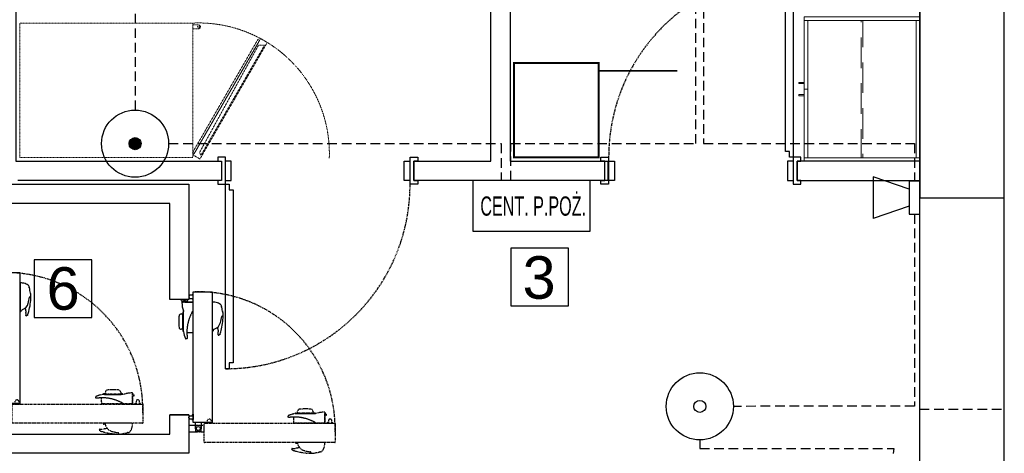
# Model space of a CAD drawing. Header units: millimetres. Extents: x -7934 to 14836, y -13910 to -10668.
# Tile 39 of 42: x 9959 to 10471, y -12982 to -12756. Entities that reach past the tile are written whole.
import ezdxf
from ezdxf.enums import TextEntityAlignment as Align

# ---------------------------------------------------------------- set-up
doc = ezdxf.new("R2010")
doc.units = ezdxf.units.MM
for name, pattern in [('DASH', [0.75, 0.5, -0.25]), ('DASHED', [0.75, 0.5, -0.25]), ('DASHED2', [0.375, 0.25, -0.125]), ('HIDDEN2', [4.7625, 3.175, -1.5875])]:
    doc.linetypes.add(name, pattern=pattern)
doc.layers.add('A_Podkład', color=253, linetype='Continuous', transparency=0.4)
doc.layers.add('INSTAL', color=50, linetype='Continuous')
doc.styles.add('Arial', font='arial.ttf', dxfattribs={"height": 25})

# ---------------------------------------------------------------- blocks, each defined once
blk = doc.blocks.new('podkład')
at = {"layer": 'A_Podkład', "linetype": 'Continuous', "lineweight": 0}
for p, q in [((858.2, -285.8), (858.2, -357.2)), ((860, -284), (860, -359))]:
    blk.add_line(p, q, dxfattribs=at)
at = {"layer": 'A_Podkład'}
for p, q in [((647.42, -404.22), (647.42, -434.22)), ((677.42, -404.22), (647.42, -404.22)), ((677.42, -434.22), (677.42, -404.22)), ((399.48, -410.42), (399.48, -440.42)), ((429.48, -410.42), (399.48, -410.42)), ((429.48, -440.42), (429.48, -410.42)), ((392.14, -422.78), (392.16, -422.78)), ((392.14, -422.78), (392.14, -437.21)), ((392.16, -422.28), (392.16, -437.58)), ((396.99, -424.55), (396.99, -424.98)), ((397.57, -429.6), (397.03, -429.91)), ((397.72, -429.51), (397.57, -429.6)), ((476.08, -431.68), (475.89, -431)), ((476.27, -431.88), (476.26, -431.88)), ((477.06, -431.9), (476.38, -431.9)), ((476.65, -432.27), (476.84, -432.27)), ((476.84, -432.27), (476.84, -432.32)), ((476.84, -432.32), (476.85, -432.32)), ((476.85, -432.32), (476.87, -432.32)), ((476.87, -432.32), (476.89, -432.32)), ((476.89, -432.32), (476.92, -432.32)), ((476.92, -432.32), (476.94, -432.32)), ((482.09, -432.29), (476.94, -432.32)), ((477.88, -431.59), (477.88, -432.32)), ((478.99, -431.9), (477.88, -431.9)), ((477.89, -431), (477.89, -431.85)), ((477.94, -432.28), (477.94, -432.32)), ((477.94, -432.28), (482.09, -432.28)), ((478.16, -431.87), (479.18, -431.43)), ((479.27, -431.68), (479.38, -431.28)), ((479.47, -431.1), (479.49, -431)), ((482.09, -432.28), (482.09, -448.37)), ((492.14, -432.78), (492.16, -432.78)), ((492.14, -432.78), (492.14, -447.21)), ((492.16, -432.28), (492.16, -447.58)), ((496.99, -434.55), (496.99, -434.98)), ((647.42, -434.22), (677.42, -434.22)), ((392.14, -437.21), (392.16, -437.2)), ((392.16, -437.58), (392.28, -437.55)), ((392.71, -436.54), (392.59, -437.23)), ((395.96, -439.32), (395.57, -439.54)), ((475.94, -438.49), (476.82, -438.47)), ((476.82, -446.57), (476.82, -438.37)), ((477.08, -437.29), (477.1, -437.29)), ((477.1, -437.25), (477.1, -437.25)), ((477.1, -437.28), (477.1, -437.25)), ((477.1, -437.32), (477.1, -437.28)), ((477.1, -437.38), (477.1, -437.32)), ((477.1, -437.45), (477.1, -437.38)), ((477.1, -437.54), (477.1, -437.45)), ((477.1, -437.64), (477.1, -437.54)), ((477.11, -437.76), (477.1, -437.64)), ((477.11, -437.89), (477.11, -437.76)), ((477.11, -438.04), (477.11, -437.89)), ((477.11, -438.21), (477.11, -438.04)), ((477.12, -438.38), (477.11, -438.21)), ((477.12, -438.57), (477.12, -438.38)), ((477.12, -438.77), (477.12, -438.57)), ((477.12, -438.97), (477.12, -438.77)), ((477.13, -439.18), (477.12, -438.97)), ((477.13, -439.4), (477.13, -439.18)), ((477.13, -439.63), (477.13, -439.4)), ((477.13, -439.88), (477.13, -439.63)), ((477.14, -440.14), (477.13, -439.88)), ((477.14, -440.41), (477.14, -440.14)), ((480.41, -440.24), (480.31, -440.52)), ((480.52, -439.96), (480.41, -440.24)), ((480.64, -439.68), (480.52, -439.96)), ((480.75, -439.4), (480.64, -439.68)), ((480.88, -439.13), (480.75, -439.4)), ((481, -438.85), (480.88, -439.13)), ((481.13, -438.58), (481, -438.85)), ((481.27, -438.31), (481.13, -438.58)), ((481.4, -438.04), (481.27, -438.31)), ((481.5, -437.85), (481.4, -438.04)), ((481.52, -437.82), (481.5, -437.85)), ((481.55, -437.76), (481.52, -437.82)), ((481.56, -437.74), (481.55, -437.76)), ((481.67, -437.56), (481.56, -437.74)), ((481.67, -437.56), (481.76, -437.41)), ((481.76, -437.41), (481.85, -437.26)), ((481.85, -437.26), (481.92, -437.14)), ((481.92, -437.14), (481.98, -437.02)), ((497.57, -439.6), (497.03, -439.91)), ((497.72, -439.51), (497.57, -439.6)), ((399.48, -440.42), (429.48, -440.42)), ((474.7, -441.82), (474.7, -443.12)), ((477.13, -445.2), (477.14, -444.94)), ((477.13, -445.44), (477.13, -445.2)), ((477.14, -440.68), (477.14, -440.41)), ((477.14, -440.96), (477.14, -440.68)), ((477.14, -441.24), (477.14, -440.96)), ((477.14, -441.53), (477.14, -441.24)), ((477.15, -441.82), (477.14, -441.53)), ((477.14, -443.28), (477.15, -442.99)), ((477.14, -443.57), (477.14, -443.28)), ((477.14, -443.85), (477.14, -443.57)), ((477.14, -444.14), (477.14, -443.85)), ((477.14, -444.41), (477.14, -444.14)), ((477.14, -444.68), (477.14, -444.41)), ((477.14, -444.94), (477.14, -444.68)), ((477.15, -442.11), (477.15, -441.82)), ((477.15, -442.4), (477.15, -442.11)), ((477.15, -442.7), (477.15, -442.4)), ((477.15, -442.99), (477.15, -442.7)), ((479.11, -445.37), (479.07, -445.65)), ((479.14, -445.08), (479.11, -445.37)), ((479.19, -444.8), (479.14, -445.08)), ((479.23, -444.51), (479.19, -444.8)), ((479.28, -444.22), (479.23, -444.51)), ((479.34, -443.94), (479.28, -444.22)), ((479.4, -443.65), (479.34, -443.94)), ((479.46, -443.37), (479.4, -443.65)), ((479.53, -443.08), (479.46, -443.37)), ((479.6, -442.79), (479.53, -443.08)), ((479.67, -442.51), (479.6, -442.79)), ((479.75, -442.22), (479.67, -442.51)), ((479.83, -441.93), (479.75, -442.22)), ((479.92, -441.65), (479.83, -441.93)), ((480.01, -441.37), (479.92, -441.65)), ((480.1, -441.08), (480.01, -441.37)), ((480.2, -440.8), (480.1, -441.08)), ((480.31, -440.52), (480.2, -440.8)), ((476.82, -446.47), (475.94, -446.45)), ((477.1, -447.65), (477.08, -447.65)), ((477.1, -447.28), (477.11, -447.15)), ((477.1, -447.38), (477.1, -447.28)), ((477.1, -447.47), (477.1, -447.38)), ((477.1, -447.55), (477.1, -447.47)), ((477.1, -447.61), (477.1, -447.55)), ((477.1, -447.66), (477.1, -447.61)), ((477.1, -447.68), (477.1, -447.66)), ((477.1, -447.69), (477.1, -447.68)), ((477.1, -447.69), (477.1, -447.69)), ((477.11, -446.7), (477.12, -446.52)), ((477.11, -446.86), (477.11, -446.7)), ((477.11, -447.02), (477.11, -446.86)), ((477.11, -447.15), (477.11, -447.02)), ((477.12, -445.91), (477.13, -445.68)), ((477.12, -446.12), (477.12, -445.91)), ((477.12, -446.33), (477.12, -446.12)), ((477.12, -446.52), (477.12, -446.33)), ((477.13, -445.68), (477.13, -445.44)), ((478.95, -447.36), (478.94, -447.64)), ((478.94, -447.64), (478.94, -447.93)), ((478.94, -447.93), (478.94, -448.21)), ((478.94, -448.21), (478.94, -448.49)), ((482.09, -448.37), (478.94, -448.4)), ((478.94, -448.49), (478.95, -448.77)), ((478.96, -447.08), (478.95, -447.36)), ((478.95, -448.77), (478.96, -449.05)), ((478.97, -446.79), (478.96, -447.08)), ((478.96, -449.05), (478.98, -449.33)), ((478.99, -446.51), (478.97, -446.79)), ((478.98, -449.33), (479, -449.6)), ((479.01, -446.22), (478.99, -446.51)), ((479, -449.6), (479.02, -449.88)), ((479.04, -445.94), (479.01, -446.22)), ((479.02, -449.88), (479.03, -449.91)), ((479.03, -449.91), (479.03, -449.99)), ((479.03, -449.99), (479.04, -450.09)), ((479.07, -445.65), (479.04, -445.94)), ((479.04, -450.09), (479.05, -450.18)), ((479.05, -450.18), (479.06, -450.26)), ((479.06, -450.26), (479.07, -450.35)), ((479.07, -450.35), (479.07, -450.43)), ((479.07, -450.43), (479.08, -450.51)), ((479.08, -450.51), (479.08, -450.59)), ((492.14, -447.21), (492.16, -447.2)), ((492.16, -447.58), (492.28, -447.55)), ((492.71, -446.54), (492.59, -447.23)), ((495.96, -449.32), (495.57, -449.54)), ((478.83, -451.47), (478.43, -451.47)), ((478.89, -451.44), (478.89, -451.44)), ((478.9, -451.44), (478.89, -451.44)), ((478.91, -451.43), (478.9, -451.44)), ((478.92, -451.42), (478.91, -451.43)), ((478.94, -451.41), (478.92, -451.42)), ((478.96, -451.39), (478.94, -451.41)), ((478.98, -451.37), (478.96, -451.39)), ((479.01, -451.34), (478.98, -451.37)), ((479.02, -451.33), (479.01, -451.34)), ((479.04, -451.32), (479.03, -451.32)), ((479.05, -451.3), (479.04, -451.32)), ((479.06, -451.28), (479.05, -451.3)), ((479.07, -451.26), (479.06, -451.28)), ((479.08, -451.23), (479.07, -451.26)), ((479.08, -450.59), (479.09, -450.66)), ((479.09, -451.16), (479.08, -451.19)), ((479.08, -451.19), (479.08, -451.23)), ((479.09, -450.66), (479.09, -450.73)), ((479.09, -450.73), (479.09, -450.8)), ((479.09, -450.8), (479.1, -450.86)), ((479.1, -451.07), (479.09, -451.11)), ((479.09, -451.11), (479.09, -451.16)), ((479.1, -450.86), (479.1, -450.92)), ((479.1, -450.92), (479.1, -450.97)), ((479.1, -450.97), (479.1, -451.02)), ((479.1, -451.02), (479.1, -451.07))]:
    blk.add_line(p, q, dxfattribs=at)
at = {"layer": 'A_Podkład', "ltscale": 0.1}
blk.add_line((477.88, -431.9), (477.06, -431.9), dxfattribs=at)
at = {"layer": 'A_Podkład', "linetype": 'DASHED'}
for p, q in [((435.3, -480.3), (435.31, -480.3)), ((435.3, -480.3), (435.3, -480.3)), ((435.31, -480.3), (435.34, -480.3)), ((435.34, -480.3), (435.38, -480.3)), ((435.35, -480.3), (435.35, -480.28)), ((435.38, -480.3), (435.44, -480.3)), ((435.44, -480.3), (435.52, -480.3)), ((435.52, -480.3), (435.61, -480.31)), ((435.61, -480.31), (435.72, -480.31)), ((435.72, -480.31), (435.84, -480.31)), ((435.84, -480.31), (435.98, -480.31)), ((435.98, -480.31), (436.13, -480.32)), ((436.13, -480.32), (436.3, -480.32)), ((436.3, -480.32), (436.48, -480.32)), ((436.43, -480.02), (444.63, -480.02)), ((436.48, -480.32), (436.67, -480.32)), ((436.53, -480.02), (436.54, -479.14)), ((436.67, -480.32), (436.87, -480.33)), ((436.87, -480.33), (437.09, -480.33)), ((437.09, -480.33), (437.31, -480.33)), ((437.31, -480.33), (437.55, -480.33)), ((437.55, -480.33), (437.8, -480.34)), ((437.8, -480.34), (438.05, -480.34)), ((438.05, -480.34), (438.32, -480.34)), ((438.32, -480.34), (438.58, -480.34)), ((438.58, -480.34), (438.86, -480.34)), ((438.86, -480.34), (439.14, -480.35)), ((439.14, -480.35), (439.43, -480.35)), ((439.43, -480.35), (439.72, -480.35)), ((439.72, -480.35), (440.01, -480.35)), ((441.17, -477.91), (439.88, -477.91)), ((440.01, -480.35), (440.3, -480.35)), ((440.3, -480.35), (440.59, -480.35)), ((440.59, -480.35), (440.89, -480.35)), ((440.89, -480.35), (441.18, -480.35)), ((441.18, -480.35), (441.47, -480.35)), ((441.47, -480.35), (441.76, -480.35)), ((441.76, -480.35), (442.04, -480.35)), ((442.04, -480.35), (442.32, -480.34)), ((442.32, -480.34), (442.59, -480.34)), ((442.59, -480.34), (442.86, -480.34)), ((442.86, -480.34), (443.12, -480.34)), ((443.12, -480.34), (443.37, -480.34)), ((443.37, -480.34), (443.59, -480.33)), ((443.59, -480.33), (443.81, -480.33)), ((443.81, -480.33), (444.02, -480.33)), ((444.02, -480.33), (444.22, -480.33)), ((444.22, -480.33), (444.42, -480.32)), ((444.42, -480.32), (444.61, -480.32)), ((444.51, -479.14), (444.52, -480.02)), ((444.61, -480.32), (444.79, -480.32)), ((444.79, -480.32), (444.95, -480.31)), ((444.95, -480.31), (445.1, -480.31)), ((445.1, -480.31), (445.24, -480.31)), ((445.24, -480.31), (445.35, -480.31)), ((445.35, -480.31), (445.46, -480.31)), ((445.46, -480.31), (445.55, -480.3)), ((445.55, -480.3), (445.62, -480.3)), ((445.62, -480.3), (445.68, -480.3)), ((445.68, -480.3), (445.72, -480.3)), ((445.71, -480.28), (445.71, -480.3)), ((445.72, -480.3), (445.74, -480.3)), ((445.74, -480.3), (445.75, -480.3)), ((450.68, -480.05), (450.68, -480.07)), ((450.68, -480.05), (450.68, -480.05)), ((450.73, -480.05), (450.68, -480.05)), ((450.68, -480.07), (450.68, -480.1)), ((450.68, -480.1), (450.68, -480.13)), ((450.68, -480.13), (450.68, -480.14)), ((450.7, -485.3), (450.68, -480.14)), ((451.4, -481.09), (450.68, -481.09)), ((450.72, -481.15), (450.68, -481.15)), ((450.72, -481.15), (450.72, -485.3)), ((450.73, -479.85), (450.73, -480.05)), ((431.53, -482.03), (431.53, -481.63)), ((431.55, -482.1), (431.55, -482.1)), ((431.56, -482.1), (431.55, -482.1)), ((431.57, -482.11), (431.56, -482.1)), ((431.58, -482.12), (431.57, -482.11)), ((431.59, -482.14), (431.58, -482.12)), ((431.61, -482.16), (431.59, -482.14)), ((431.63, -482.18), (431.61, -482.16)), ((431.65, -482.21), (431.63, -482.18)), ((431.67, -482.23), (431.65, -482.21)), ((431.68, -482.24), (431.67, -482.23)), ((431.69, -482.25), (431.68, -482.24)), ((431.71, -482.26), (431.69, -482.25)), ((431.73, -482.27), (431.71, -482.26)), ((431.77, -482.28), (431.73, -482.27)), ((431.8, -482.29), (431.77, -482.28)), ((431.84, -482.29), (431.8, -482.29)), ((431.88, -482.3), (431.84, -482.29)), ((431.93, -482.3), (431.88, -482.3)), ((431.97, -482.3), (431.93, -482.3)), ((432.02, -482.3), (431.97, -482.3)), ((432.08, -482.3), (432.02, -482.3)), ((432.14, -482.3), (432.08, -482.3)), ((432.2, -482.3), (432.14, -482.3)), ((432.27, -482.29), (432.2, -482.3)), ((432.34, -482.29), (432.27, -482.29)), ((432.41, -482.29), (432.34, -482.29)), ((432.49, -482.28), (432.41, -482.29)), ((432.56, -482.28), (432.49, -482.28)), ((432.65, -482.27), (432.56, -482.28)), ((432.73, -482.26), (432.65, -482.27)), ((432.82, -482.25), (432.73, -482.26)), ((432.91, -482.25), (432.82, -482.25)), ((433, -482.24), (432.91, -482.25)), ((433.09, -482.23), (433, -482.24)), ((433.11, -482.23), (433.09, -482.23)), ((433.39, -482.2), (433.11, -482.23)), ((433.67, -482.18), (433.39, -482.2)), ((433.95, -482.17), (433.67, -482.18)), ((434.23, -482.15), (433.95, -482.17)), ((434.51, -482.14), (434.23, -482.15)), ((434.79, -482.14), (434.51, -482.14)), ((434.63, -485.3), (434.6, -482.14)), ((450.72, -485.3), (434.63, -485.3)), ((435.07, -482.14), (434.79, -482.14)), ((435.35, -482.14), (435.07, -482.14)), ((435.64, -482.15), (435.35, -482.14)), ((435.92, -482.16), (435.64, -482.15)), ((436.2, -482.18), (435.92, -482.16)), ((436.49, -482.19), (436.2, -482.18)), ((436.77, -482.22), (436.49, -482.19)), ((437.06, -482.24), (436.77, -482.22)), ((437.34, -482.27), (437.06, -482.24)), ((437.63, -482.31), (437.34, -482.27)), ((437.91, -482.35), (437.63, -482.31)), ((438.2, -482.39), (437.91, -482.35)), ((438.49, -482.44), (438.2, -482.39)), ((438.77, -482.49), (438.49, -482.44)), ((439.06, -482.54), (438.77, -482.49)), ((439.34, -482.6), (439.06, -482.54)), ((439.63, -482.66), (439.34, -482.6)), ((439.92, -482.73), (439.63, -482.66)), ((440.2, -482.8), (439.92, -482.73)), ((440.49, -482.88), (440.2, -482.8)), ((440.78, -482.95), (440.49, -482.88)), ((441.06, -483.04), (440.78, -482.95)), ((441.35, -483.12), (441.06, -483.04)), ((441.63, -483.21), (441.35, -483.12)), ((441.91, -483.31), (441.63, -483.21)), ((442.2, -483.41), (441.91, -483.31)), ((442.48, -483.51), (442.2, -483.41)), ((442.76, -483.62), (442.48, -483.51)), ((443.04, -483.73), (442.76, -483.62)), ((443.31, -483.84), (443.04, -483.73)), ((443.59, -483.96), (443.31, -483.84)), ((443.87, -484.08), (443.59, -483.96)), ((444.14, -484.21), (443.87, -484.08)), ((444.42, -484.33), (444.14, -484.21)), ((444.69, -484.47), (444.42, -484.33)), ((444.96, -484.61), (444.69, -484.47)), ((445.14, -484.7), (444.96, -484.61)), ((445.18, -484.72), (445.14, -484.7)), ((445.24, -484.76), (445.18, -484.72)), ((445.26, -484.77), (445.24, -484.76)), ((445.43, -484.87), (445.26, -484.77)), ((445.43, -484.87), (445.59, -484.96)), ((445.59, -484.96), (445.74, -485.05)), ((445.74, -485.05), (445.86, -485.12)), ((445.86, -485.12), (445.98, -485.19)), ((535.3, -490.3), (535.31, -490.3)), ((535.3, -490.3), (535.3, -490.3)), ((535.31, -490.3), (535.34, -490.3)), ((535.34, -490.3), (535.38, -490.3)), ((535.35, -490.3), (535.35, -490.28)), ((535.38, -490.3), (535.44, -490.3)), ((535.44, -490.3), (535.52, -490.3)), ((535.52, -490.3), (535.61, -490.31)), ((535.61, -490.31), (535.72, -490.31)), ((535.72, -490.31), (535.84, -490.31)), ((535.84, -490.31), (535.98, -490.31)), ((535.98, -490.31), (536.13, -490.32)), ((536.13, -490.32), (536.3, -490.32)), ((536.3, -490.32), (536.48, -490.32)), ((536.43, -490.02), (544.63, -490.02)), ((536.48, -490.32), (536.67, -490.32)), ((536.53, -490.02), (536.54, -489.14)), ((536.67, -490.32), (536.87, -490.33)), ((536.87, -490.33), (537.09, -490.33)), ((537.09, -490.33), (537.31, -490.33)), ((537.31, -490.33), (537.55, -490.33)), ((537.55, -490.33), (537.8, -490.34)), ((537.8, -490.34), (538.05, -490.34)), ((538.05, -490.34), (538.32, -490.34)), ((538.32, -490.34), (538.58, -490.34)), ((538.58, -490.34), (538.86, -490.34)), ((538.86, -490.34), (539.14, -490.35)), ((539.14, -490.35), (539.43, -490.35)), ((539.43, -490.35), (539.72, -490.35)), ((539.72, -490.35), (540.01, -490.35)), ((541.17, -487.91), (539.88, -487.91)), ((540.01, -490.35), (540.3, -490.35)), ((540.3, -490.35), (540.59, -490.35)), ((540.59, -490.35), (540.89, -490.35)), ((540.89, -490.35), (541.18, -490.35)), ((541.18, -490.35), (541.47, -490.35)), ((541.47, -490.35), (541.76, -490.35)), ((541.76, -490.35), (542.04, -490.35)), ((542.04, -490.35), (542.32, -490.34)), ((542.32, -490.34), (542.59, -490.34)), ((542.59, -490.34), (542.86, -490.34)), ((542.86, -490.34), (543.12, -490.34)), ((543.12, -490.34), (543.37, -490.34)), ((543.37, -490.34), (543.59, -490.33)), ((543.59, -490.33), (543.81, -490.33)), ((543.81, -490.33), (544.02, -490.33)), ((544.02, -490.33), (544.22, -490.33)), ((544.22, -490.33), (544.42, -490.32)), ((544.42, -490.32), (544.61, -490.32)), ((544.51, -489.14), (544.52, -490.02)), ((544.61, -490.32), (544.79, -490.32)), ((544.79, -490.32), (544.95, -490.31)), ((544.95, -490.31), (545.1, -490.31)), ((545.1, -490.31), (545.24, -490.31)), ((545.24, -490.31), (545.35, -490.31)), ((545.35, -490.31), (545.46, -490.31)), ((545.46, -490.31), (545.55, -490.3)), ((545.55, -490.3), (545.62, -490.3)), ((545.62, -490.3), (545.68, -490.3)), ((545.68, -490.3), (545.72, -490.3)), ((545.71, -490.28), (545.71, -490.3)), ((545.72, -490.3), (545.74, -490.3)), ((545.74, -490.3), (545.75, -490.3)), ((550.68, -490.05), (550.68, -490.07)), ((550.68, -490.05), (550.68, -490.05)), ((550.73, -490.05), (550.68, -490.05)), ((550.68, -490.07), (550.68, -490.1)), ((550.68, -490.1), (550.68, -490.13)), ((550.68, -490.13), (550.68, -490.14)), ((550.7, -495.3), (550.68, -490.14)), ((551.4, -491.09), (550.68, -491.09)), ((550.72, -491.15), (550.68, -491.15)), ((550.72, -491.15), (550.72, -495.3)), ((550.73, -489.85), (550.73, -490.05)), ((435.42, -495.37), (435.44, -495.49)), ((450.72, -495.37), (435.42, -495.37)), ((436.46, -495.92), (435.76, -495.79)), ((435.79, -495.35), (435.8, -495.37)), ((450.22, -495.35), (435.79, -495.35)), ((450.22, -495.35), (450.22, -495.37)), ((531.53, -492.03), (531.53, -491.63)), ((531.55, -492.1), (531.55, -492.1)), ((531.56, -492.1), (531.55, -492.1)), ((531.57, -492.11), (531.56, -492.1)), ((531.58, -492.12), (531.57, -492.11)), ((531.59, -492.14), (531.58, -492.12)), ((531.61, -492.16), (531.59, -492.14)), ((531.63, -492.18), (531.61, -492.16)), ((531.65, -492.21), (531.63, -492.18)), ((531.67, -492.23), (531.65, -492.21)), ((531.68, -492.24), (531.67, -492.23)), ((531.69, -492.25), (531.68, -492.24)), ((531.71, -492.26), (531.69, -492.25)), ((531.73, -492.27), (531.71, -492.26)), ((531.77, -492.28), (531.73, -492.27)), ((531.8, -492.29), (531.77, -492.28)), ((531.84, -492.29), (531.8, -492.29)), ((531.88, -492.3), (531.84, -492.29)), ((531.93, -492.3), (531.88, -492.3)), ((531.97, -492.3), (531.93, -492.3)), ((532.02, -492.3), (531.97, -492.3)), ((532.08, -492.3), (532.02, -492.3)), ((532.14, -492.3), (532.08, -492.3)), ((532.2, -492.3), (532.14, -492.3)), ((532.27, -492.29), (532.2, -492.3)), ((532.34, -492.29), (532.27, -492.29)), ((532.41, -492.29), (532.34, -492.29)), ((532.49, -492.28), (532.41, -492.29)), ((532.56, -492.28), (532.49, -492.28)), ((532.65, -492.27), (532.56, -492.28)), ((532.73, -492.26), (532.65, -492.27)), ((532.82, -492.25), (532.73, -492.26)), ((532.91, -492.25), (532.82, -492.25)), ((533, -492.24), (532.91, -492.25)), ((533.09, -492.23), (533, -492.24)), ((533.11, -492.23), (533.09, -492.23)), ((533.39, -492.2), (533.11, -492.23)), ((533.67, -492.18), (533.39, -492.2)), ((533.95, -492.17), (533.67, -492.18)), ((534.23, -492.15), (533.95, -492.17)), ((534.51, -492.14), (534.23, -492.15)), ((534.79, -492.14), (534.51, -492.14)), ((534.63, -495.3), (534.6, -492.14)), ((550.72, -495.3), (534.63, -495.3)), ((535.07, -492.14), (534.79, -492.14)), ((535.35, -492.14), (535.07, -492.14)), ((535.64, -492.15), (535.35, -492.14)), ((535.92, -492.16), (535.64, -492.15)), ((536.2, -492.18), (535.92, -492.16)), ((536.49, -492.19), (536.2, -492.18)), ((536.77, -492.22), (536.49, -492.19)), ((537.06, -492.24), (536.77, -492.22)), ((537.34, -492.27), (537.06, -492.24)), ((537.63, -492.31), (537.34, -492.27)), ((537.91, -492.35), (537.63, -492.31)), ((538.2, -492.39), (537.91, -492.35)), ((538.49, -492.44), (538.2, -492.39)), ((538.77, -492.49), (538.49, -492.44)), ((539.06, -492.54), (538.77, -492.49)), ((539.34, -492.6), (539.06, -492.54)), ((539.63, -492.66), (539.34, -492.6)), ((539.92, -492.73), (539.63, -492.66)), ((540.2, -492.8), (539.92, -492.73)), ((540.49, -492.88), (540.2, -492.8)), ((540.78, -492.95), (540.49, -492.88)), ((541.06, -493.04), (540.78, -492.95)), ((541.35, -493.12), (541.06, -493.04)), ((541.63, -493.21), (541.35, -493.12)), ((541.91, -493.31), (541.63, -493.21)), ((542.2, -493.41), (541.91, -493.31)), ((542.48, -493.51), (542.2, -493.41)), ((542.76, -493.62), (542.48, -493.51)), ((543.04, -493.73), (542.76, -493.62)), ((543.31, -493.84), (543.04, -493.73)), ((543.59, -493.96), (543.31, -493.84)), ((543.87, -494.08), (543.59, -493.96)), ((544.14, -494.21), (543.87, -494.08)), ((544.42, -494.33), (544.14, -494.21)), ((544.69, -494.47), (544.42, -494.33)), ((544.96, -494.61), (544.69, -494.47)), ((545.14, -494.7), (544.96, -494.61)), ((545.18, -494.72), (545.14, -494.7)), ((545.24, -494.76), (545.18, -494.72)), ((545.26, -494.77), (545.24, -494.76)), ((545.43, -494.87), (545.26, -494.77)), ((545.43, -494.87), (545.59, -494.96)), ((545.59, -494.96), (545.74, -495.05)), ((545.74, -495.05), (545.86, -495.12)), ((545.86, -495.12), (545.98, -495.19)), ((433.67, -499.16), (433.45, -498.78)), ((443.4, -500.77), (443.09, -500.23)), ((443.48, -500.92), (443.4, -500.77)), ((448.44, -500.2), (448.02, -500.2)), ((535.42, -505.37), (535.44, -505.49)), ((550.72, -505.37), (535.42, -505.37)), ((536.46, -505.92), (535.76, -505.79)), ((535.79, -505.35), (535.8, -505.37)), ((550.22, -505.35), (535.79, -505.35)), ((550.22, -505.35), (550.22, -505.37)), ((533.67, -509.16), (533.45, -508.78)), ((543.4, -510.77), (543.09, -510.23)), ((543.48, -510.92), (543.4, -510.77)), ((548.44, -510.2), (548.02, -510.2))]:
    blk.add_line(p, q, dxfattribs=at)
at = {"layer": 'A_Podkład'}
for points in [[(449, -1244), (904, -1244), (904, 0), (0, 0), (0, -1244), (252, -1244)], [(647, -44), (647, -359), (697.75, -359), (697.75, -369), (597, -369), (597, -359), (637, -359), (637, -44)], [(44, -353), (185, -353), (185, -253), (169.75, -253), (169.75, -241), (184, -241), (184, -241), (185, -241), (185, -231.25), (196, -231.25), (196, -250.62), (196, -353), (380, -353), (380, -264.25), (390, -264.25), (390, -359), (497, -359), (497, -369), (391, -369), (391, -369)], [(495, -359), (497, -359), (497, -369), (495, -369), (495, -371), (499, -371), (499, -369), (499, -357), (495, -357), (495, -359)], [(599, -359), (597, -359), (597, -369), (599, -369), (599, -371), (595, -371), (595, -369), (595, -357), (599, -357), (599, -359)], [(694.25, -369), (696.25, -369), (696.25, -359), (694.25, -359), (694.25, -357), (698.25, -357), (698.25, -359), (698.25, -371), (694.25, -371), (694.25, -369)], [(798.25, -369), (796.25, -369), (796.25, -359), (798.25, -359), (798.25, -357), (794.25, -357), (794.25, -359), (794.25, -371), (798.25, -371), (798.25, -369)], [(499, -369), (502, -369), (502, -359), (499, -359)], [(595, -369), (592, -369), (592, -359), (595, -359)], [(698.25, -359), (701.25, -359), (701.25, -369), (698.25, -369)], [(794.25, -359), (791.25, -359), (791.25, -369), (794.25, -369)], [(860, -359), (796.25, -359), (796.25, -369), (860, -369)], [(380, -381), (380, -421), (370, -421), (370, -381), (270, -381), (270, -581), (370, -581), (370, -481), (380, -481), (380, -501), (470, -501), (470, -491), (480, -491), (480, -511), (380, -511), (380, -591), (260, -591), (260, -371), (480, -371), (480, -431), (470, -431), (470, -381), (380, -381), (380, -419.9)], [(480, -431), (470, -431)], [(480, -491), (470, -491)]]:
    blk.add_lwpolyline(points, dxfattribs=at)
for points in [[(44, -1229), (860, -1229), (860, -44), (44, -44)], [(792.25, -357), (792.25, -354), (790.25, -354), (790.25, -264), (792.25, -264), (792.25, -261), (794.25, -261), (794.25, -357)], [(501, -371), (501, -374), (503, -374), (503, -464), (501, -464), (501, -467), (499, -467), (499, -371)]]:
    blk.add_lwpolyline(points, close=True, dxfattribs=at)
at = {"layer": 'A_Podkład', "linetype": 'Continuous', "lineweight": 0, "flags": 128}
for points in [[(860, -285.8), (800, -285.8), (800, -284), (860, -284)], [(801.8, -285.8), (801.8, -321.5), (800, -321.5), (800, -285.8)], [(800, -318.66), (797.2, -318.66), (797.2, -318.06), (800, -318.06)], [(801.8, -321.5), (801.8, -357.2), (800, -357.2), (800, -321.5)], [(800, -324.34), (797.2, -324.34), (797.2, -324.94), (800, -324.94)], [(860, -359), (800, -359), (800, -357.2), (860, -357.2)]]:
    blk.add_lwpolyline(points, close=True, dxfattribs=at)
at = {"layer": 'A_Podkład', "linetype": 'HIDDEN2', "lineweight": 0, "ltscale": 5, "flags": 128}
blk.add_lwpolyline([(830.5, -357.2), (829.5, -357.2), (829.5, -285.8), (830.5, -285.8)], close=True, dxfattribs=at)
at = {"layer": 'A_Podkład', "linetype": 'DASHED2', "lineweight": 0, "ltscale": 0.5}
for points in [[(392, -357.13), (392, -287.13), (482, -287.13), (482, -357.13)], [(481.9, -354.5), (515.9, -295.61), (516.77, -296.11), (482.77, -355)], [(485.73, -357.87), (520.73, -297.25), (517.27, -295.25), (482.27, -355.87)], [(519.3, -298.73), (486.3, -355.88), (485.48, -354.55), (516.17, -298.65)]]:
    blk.add_lwpolyline(points, close=True, dxfattribs=at)
blk.add_lwpolyline([(482, -288.13), (485, -288.13, -1), (485, -290.13), (482, -290.13)], format="xyb", dxfattribs=at)
at = {"layer": 'A_Podkład', "const_width": 1}
blk.add_lwpolyline([(649, -308), (649, -357), (693, -357), (693, -308)], close=True, dxfattribs=at)
at = {"layer": 'A_Podkład'}
for points, format in [([(693, -312, 1, 1, 0), (734, -312, 0, 0, -0.414214), (693, -353, 0, 0, -5.57121)], "xyseb"), ([(382.22, -485, -0.414214), (382.14, -484.92), (382.14, -417.08, -0.414214), (382.22, -417), (392.07, -417, -0.414814), (392.14, -417.07), (392.14, -484.91, -0.414814), (392.07, -485), (382.22, -485)], "xyb"), ([(481.94, -431.01), (481.99, -431.01), (481.99, -431.11, 0.175422), (482.06, -431.3, 0.244753), (482.08, -431.31), (482.12, -431.31, 0.414214), (482.14, -431.28), (482.14, -428.53, 0.414214), (482.12, -428.51), (482.08, -428.51, 0.200685), (482.06, -428.52), (482.03, -428.57), (482.1, -428.25), (482.05, -428.24, 0.414214), (481.93, -428.32), (481.84, -428.71), (480.57, -428.71, 0.649069), (480.59, -430.51), (481.84, -430.51), (481.84, -430.91, 0.414214), (481.94, -431.01)], "xyb"), ([(482.22, -495, -0.414214), (482.14, -494.92), (482.14, -427.08, -0.414214), (482.22, -427), (492.07, -427, -0.414814), (492.14, -427.07), (492.14, -494.91, -0.414814), (492.07, -495), (482.22, -495)], "xyb"), ([(481.94, -490.99), (481.99, -490.99), (481.99, -490.89, -0.175422), (482.06, -490.7, -0.244753), (482.08, -490.69), (482.12, -490.69, -0.414214), (482.14, -490.71), (482.14, -493.46, -0.414214), (482.12, -493.49), (482.08, -493.49, -0.200685), (482.06, -493.48), (482.03, -493.43), (482.1, -493.75), (482.05, -493.76, -0.414214), (481.93, -493.68), (481.84, -493.29), (480.57, -493.29, -0.649069), (480.59, -491.49), (481.84, -491.49), (481.84, -491.09, -0.414214), (481.94, -490.99)], "xyb")]:
    blk.add_lwpolyline(points, format=format, dxfattribs=at)
at = {"layer": 'A_Podkład', "linetype": 'DASHED'}
for points in [[(388, -485.43, -0.414214), (388.08, -485.35), (455.92, -485.35, -0.414214), (456, -485.43), (456, -495.27, -0.414814), (455.92, -495.35), (388.08, -495.35, -0.414814), (388, -495.27), (388, -485.43)], [(392.01, -485.15), (392.01, -485.2), (392.11, -485.2, -0.175422), (392.3, -485.27, -0.244753), (392.31, -485.29), (392.31, -485.32, -0.414214), (392.28, -485.35), (389.53, -485.35, -0.414214), (389.51, -485.32), (389.51, -485.29, -0.200685), (389.51, -485.27), (389.57, -485.23), (389.25, -485.3), (389.24, -485.25, -0.414214), (389.32, -485.13), (389.71, -485.05), (389.71, -483.77, -0.649069), (391.51, -483.8), (391.51, -485.05), (391.91, -485.05, -0.414214), (392.01, -485.15)], [(451.99, -485.15), (451.99, -485.2), (451.89, -485.2, 0.175422), (451.69, -485.27, 0.244753), (451.69, -485.29), (451.69, -485.32, 0.414214), (451.71, -485.35), (454.46, -485.35, 0.414214), (454.49, -485.32), (454.49, -485.29, 0.200685), (454.48, -485.27), (454.43, -485.23), (454.74, -485.3), (454.75, -485.25, 0.414214), (454.68, -485.13), (454.29, -485.05), (454.29, -483.77, 0.649069), (452.49, -483.8), (452.49, -485.05), (452.09, -485.05, 0.414214), (451.99, -485.15)], [(488, -495.43, -0.414214), (488.08, -495.35), (555.92, -495.35, -0.414214), (556, -495.43), (556, -505.27, -0.414814), (555.92, -505.35), (488.08, -505.35, -0.414814), (488, -505.27), (488, -495.43)], [(492.01, -495.15), (492.01, -495.2), (492.11, -495.2, -0.175422), (492.3, -495.27, -0.244753), (492.31, -495.29), (492.31, -495.32, -0.414214), (492.28, -495.35), (489.53, -495.35, -0.414214), (489.51, -495.32), (489.51, -495.29, -0.200685), (489.51, -495.27), (489.57, -495.23), (489.25, -495.3), (489.24, -495.25, -0.414214), (489.32, -495.13), (489.71, -495.05), (489.71, -493.77, -0.649069), (491.51, -493.8), (491.51, -495.05), (491.91, -495.05, -0.414214), (492.01, -495.15)], [(551.99, -495.15), (551.99, -495.2), (551.89, -495.2, 0.175422), (551.69, -495.27, 0.244753), (551.69, -495.29), (551.69, -495.32, 0.414214), (551.71, -495.35), (554.46, -495.35, 0.414214), (554.49, -495.32), (554.49, -495.29, 0.200685), (554.48, -495.27), (554.43, -495.23), (554.74, -495.3), (554.75, -495.25, 0.414214), (554.68, -495.13), (554.29, -495.05), (554.29, -493.77, 0.649069), (552.49, -493.8), (552.49, -495.05), (552.09, -495.05, 0.414214), (551.99, -495.15)]]:
    blk.add_lwpolyline(points, format="xyb", dxfattribs=at)
at = {"layer": 'A_Podkład'}
for points in [[(480, -499.75), (484.38, -499.75), (486.12, -499.54, 0.379651), (486.3, -499.34), (486.3, -496.86, 0.379651), (486.12, -496.66), (484.38, -496.45), (480, -496.45)], [(483.25, -495), (483.25, -497.58), (483.46, -499.32, 0.379651), (483.65, -499.5), (486.14, -499.5, 0.379651), (486.34, -499.32), (486.55, -497.58), (486.55, -495)]]:
    blk.add_lwpolyline(points, format="xyb", close=True, dxfattribs=at)
at = {"layer": 'A_Podkład', "linetype": 'DASHED'}
blk.add_lwpolyline([(488, -496.45), (485.41, -496.45), (483.67, -496.66, 0.379651), (483.5, -496.86), (483.5, -499.34, 0.379651), (483.67, -499.54), (485.41, -499.75), (488, -499.75)], format="xyb", close=True, dxfattribs=at)
at = {"layer": 'A_Podkład', "linetype": 'DASHED2', "lineweight": 0, "ltscale": 0.5}
blk.add_circle((485, -289.13), 0.5, dxfattribs=at)
at = {"layer": 'A_Podkład'}
blk.add_circle((484.9, -498.1), 1, dxfattribs=at)
at = {"layer": 'A_Podkład', "linetype": 'DASHED'}
for centre, radius, start, end in [((794.25, -357), 96, 90, 180), ((499, -371), 96, 270, 0), ((384.9, -488.1), 71.12, 358.5492, 91.3977), ((484.9, -498.1), 71.12, 358.5492, 91.3977), ((440.53, -504.75), 25, 102.0583, 110.6235), ((435.47, -480.28), 0.12, 99.1221, 180), ((439.44, -505.04), 25.2, 96.8878, 99.1221), ((436.43, -480.07), 0.05, 90, 96.8878), ((437.64, -479.16), 1.1, 96.4294, 179), ((440.53, -504.75), 26.85, 91.3775, 96.4294), ((440.53, -504.75), 26.85, 83.5706, 88.6225), ((443.41, -479.16), 1.1, 1, 83.5706), ((441.61, -505.04), 25.2, 80.8779, 83.1122), ((444.63, -480.07), 0.05, 83.1122, 90), ((445.59, -480.28), 0.12, 0, 80.8779), ((440.53, -504.75), 25, 77.3579, 77.9398), ((446.02, -480.26), 0.1, 257.1623, 289.1967), ((450.73, -493.55), 14, 91.2445, 109.4981), ((450.43, -479.85), 0.3, 0.5, 91.2445), ((450.65, -480.99), 0.85, 0, 88.3774), ((451.4, -480.99), 0.1, 270, 0), ((431.83, -481.63), 0.3, 110.6143, 180.0753), ((431.63, -482.03), 0.1, 180, 202.5613), ((431.63, -482.03), 0.1, 202.5613, 221.4404), ((431.74, -482.16), 0.0994, 221.7156, 226.8378), ((531.83, -491.63), 0.3, 110.6143, 180.0753), ((540.53, -514.75), 25, 102.0583, 110.6235), ((535.47, -490.28), 0.12, 99.1221, 180), ((539.44, -515.04), 25.2, 96.8878, 99.1221), ((536.43, -490.07), 0.05, 90, 96.8878), ((537.64, -489.16), 1.1, 96.4294, 179), ((540.53, -514.75), 26.85, 91.3775, 96.4294), ((540.53, -514.75), 26.85, 83.5706, 88.6225), ((543.41, -489.16), 1.1, 1, 83.5706), ((541.61, -515.04), 25.2, 80.8779, 83.1122), ((544.63, -490.07), 0.05, 83.1122, 90), ((545.59, -490.28), 0.12, 0, 80.8779), ((540.53, -514.75), 25, 77.3579, 77.9398), ((546.02, -490.26), 0.1, 257.1623, 289.1967), ((550.73, -503.55), 14, 91.2445, 109.4981), ((550.43, -489.85), 0.3, 0.5, 91.2445), ((550.65, -490.99), 0.85, 0, 88.3774), ((551.4, -490.99), 0.1, 270, 0), ((435.83, -495.4), 0.4, 193.02, 260.1584), ((443.08, -494.01), 6.89, 193.8515, 202.831), ((441.72, -495.29), 9, 342, 359.5), ((531.63, -492.03), 0.1, 180, 202.5613), ((531.63, -492.03), 0.1, 202.5613, 221.4404), ((531.74, -492.16), 0.0994, 221.7156, 226.8378), ((433.63, -498.68), 0.2, 83.3009, 209.9542), ((434.28, -488.5), 10, 266.4098, 275.6102), ((443.6, -471.37), 29.61, 250.878, 252.5905), ((443.73, -470.98), 30.01, 252.5799, 254.7416), ((443.73, -471), 30, 254.7421, 269.4519), ((441.38, -494.78), 5.02, 202.2612, 254.2928), ((446.11, -477.25), 23.18, 254.786, 262.8455), ((308.21, -578.73), 156.22, 29.8502, 30.1498), ((443.44, -500.95), 0.05, 269.4509, 30), ((443.75, -500.95), 0.05, 210.0045, 270.1822), ((443.72, -492), 9, 270.1845, 284.3275), ((275.81, 959.08), 1469.59, 276.65121, 276.70085), ((447.06, -498.71), 1.77, 277.286, 300.1602), ((444.04, -493.42), 7.87, 299.84, 301.9601), ((448.47, -499.3), 0.902, 268.5205, 313.3237), ((446, -496.68), 4.5, 313.3468, 342), ((535.83, -505.4), 0.4, 193.02, 260.1584), ((543.08, -504.01), 6.89, 193.8515, 202.831), ((541.38, -504.78), 5.02, 202.2612, 254.2928), ((541.72, -505.29), 9, 342, 359.5), ((533.63, -508.68), 0.2, 83.3009, 209.9542), ((534.28, -498.5), 10, 266.4098, 275.6102), ((543.6, -481.37), 29.61, 250.878, 252.5905), ((543.73, -480.98), 30.01, 252.5799, 254.7416), ((543.73, -481), 30, 254.7421, 269.4519), ((546.11, -487.25), 23.18, 254.786, 262.8455), ((408.21, -588.73), 156.22, 29.8502, 30.1498), ((543.44, -510.95), 0.05, 269.4509, 30), ((543.75, -510.95), 0.05, 210.0045, 270.1822), ((543.72, -502), 9, 270.1845, 284.3275), ((375.81, 949.08), 1469.59, 276.65121, 276.70085), ((547.06, -508.71), 1.77, 277.286, 300.1602), ((544.04, -503.42), 7.87, 299.84, 301.9601), ((548.47, -509.3), 0.902, 268.5205, 313.3237), ((546, -506.68), 4.5, 313.3468, 342)]:
    blk.add_arc(centre, radius, start, end, dxfattribs=at)
at = {"layer": 'A_Podkład', "linetype": 'DASHED2', "lineweight": 0, "ltscale": 0.5}
blk.add_arc((485, -355.13), 68.03, 358.0233, 92.9614, dxfattribs=at)
at = {"layer": 'A_Podkład'}
for centre, radius, start, end in [((392.09, -431.28), 9, 72, 89.5), ((393.48, -427), 4.5, 43.3468, 72), ((396.09, -424.53), 0.902, 358.5205, 43.3237), ((390.21, -428.96), 7.87, 29.84, 31.9601), ((374.04, -426.89), 23.18, 344.786, 352.8455), ((367.79, -429.27), 30, 344.7421, 359.4519), ((395.51, -425.94), 1.77, 7.286, 30.1602), ((435.46, -495.4), 76.1, 119.6925, 120.3075), ((-1062.29, -597.19), 1469.59, 6.65121, 6.70085), ((388.79, -429.28), 9, 0.1845, 14.3275), ((397.74, -429.56), 0.05, 359.4509, 120), ((397.74, -429.25), 0.05, 300.0045, 0.1822), ((391.58, -431.61), 5.02, 292.2612, 344.2928), ((476.37, -431.6), 0.3, 195, 249.9026), ((476.38, -431.59), 0.307, 250.1256, 270.0096), ((476.65, -432.57), 0.3, 90.5, 181.2445), ((490.34, -432.27), 14, 181.2445, 199.4981), ((477.78, -432.34), 0.85, 90, 178.3774), ((477.78, -431.59), 0.1, 0, 90), ((477.94, -431.85), 0.05, 180, 270), ((478, -431.5), 0.4, 270, 293), ((478.99, -431.6), 0.3, 270, 345), ((478.98, -430.97), 0.5, 293, 345), ((492.09, -441.28), 9, 72, 89.5), ((493.48, -437), 4.5, 43.3468, 72), ((496.09, -434.53), 0.902, 358.5205, 43.3237), ((490.21, -438.96), 7.87, 29.84, 31.9601), ((495.51, -435.94), 1.77, 7.286, 30.1602), ((392.19, -437.16), 0.4, 283.02, 350.1584), ((390.81, -429.92), 6.89, 283.8515, 292.831), ((385.29, -438.72), 10, 356.4098, 5.6102), ((395.47, -439.37), 0.2, 173.3009, 299.9542), ((368.16, -429.39), 29.61, 340.878, 342.5905), ((367.78, -429.27), 30.01, 342.5799, 344.7416), ((501.54, -442.47), 26.85, 173.5706, 178.6225), ((475.96, -439.59), 1.1, 91, 173.5706), ((501.84, -441.39), 25.2, 170.8779, 173.1122), ((476.87, -438.37), 0.05, 173.1122, 180), ((477.08, -437.41), 0.12, 90, 170.8779), ((501.54, -442.47), 25, 167.3579, 167.9398), ((477.05, -436.98), 0.1, 347.1623, 19.1967), ((474.04, -436.89), 23.18, 344.786, 352.8455), ((467.79, -439.27), 30, 344.7421, 359.4519), ((535.46, -505.4), 76.1, 119.6925, 120.3075), ((-962.29, -607.19), 1469.59, 6.65121, 6.70085), ((488.79, -439.28), 9, 0.1845, 14.3275), ((497.74, -439.56), 0.05, 359.4509, 120), ((497.74, -439.25), 0.05, 300.0045, 0.1822), ((501.54, -442.47), 26.85, 181.3775, 186.4294), ((491.58, -441.61), 5.02, 292.2612, 344.2928), ((475.96, -445.35), 1.1, 186.4294, 269), ((476.87, -446.57), 0.05, 180, 186.8878), ((501.84, -443.55), 25.2, 186.8878, 189.1221), ((477.08, -447.53), 0.12, 189.1221, 270), ((501.54, -442.47), 25, 192.0583, 200.6235), ((492.19, -447.16), 0.4, 283.02, 350.1584), ((490.81, -439.92), 6.89, 283.8515, 292.831), ((485.29, -448.72), 10, 356.4098, 5.6102), ((495.47, -449.37), 0.2, 173.3009, 299.9542), ((468.16, -439.39), 29.61, 340.878, 342.5905), ((467.78, -439.27), 30.01, 342.5799, 344.7416), ((478.43, -451.17), 0.3, 200.6143, 270.0753), ((478.83, -451.37), 0.1, 270, 292.5613), ((478.83, -451.37), 0.1, 292.5613, 311.4404), ((478.96, -451.26), 0.0994, 311.7156, 316.8378)]:
    blk.add_arc(centre, radius, start, end, dxfattribs=at)
for points, knots in [([(397.07, -429.7), (397.06, -429.7), (397.06, -429.7), (397.06, -429.7), (397.06, -429.71), (397.06, -429.71), (397.06, -429.73), (397.05, -429.75), (397.05, -429.77), (397.05, -429.78)], [0, 0, 0, 0, 0.0290633, 0.0714678, 0.0970914, 0.1891856, 0.2978479, 0.5497264, 0.8324144, 0.8324144, 0.8324144, 0.8324144]), ([(397.4, -426.93), (397.41, -426.93), (397.42, -426.94), (397.44, -426.95), (397.46, -426.97), (397.48, -426.98), (397.49, -427), (397.5, -427.02), (397.51, -427.03), (397.51, -427.05), (397.51, -427.05)], [0, 0, 0, 0, 0.232433, 0.455468, 0.67195, 0.883152, 1.089409, 1.291637, 1.491434, 1.690369, 1.690369, 1.690369, 1.690369]), ([(394.76, -435.5), (394.77, -435.54), (394.81, -435.63), (394.86, -435.79), (394.91, -435.99), (394.97, -436.2), (395.02, -436.4), (395.07, -436.59), (395.1, -436.77), (395.14, -436.95), (395.17, -437.13), (395.2, -437.31), (395.22, -437.49), (395.24, -437.63), (395.24, -437.71), (395.25, -437.74)], [17.111436, 17.111436, 17.111436, 17.111436, 18.224018, 20.113651, 22.180463, 24.288958, 26.716097, 28.391912, 30.195176, 32.128218, 33.887195, 35.711387, 37.691634, 39.144941, 40.092956, 40.092956, 40.092956, 40.092956]), ([(396.14, -439.09), (396.14, -439.1), (396.13, -439.11), (396.12, -439.14), (396.11, -439.16), (396.1, -439.18), (396.09, -439.21), (396.07, -439.23), (396.05, -439.25), (396.03, -439.27), (396.01, -439.29), (395.98, -439.31), (395.97, -439.32), (395.96, -439.32)], [0, 0, 0, 0, 0.199401, 0.485424, 0.754749, 1.002974, 1.27341, 1.527572, 1.816148, 2.125015, 2.404212, 2.697198, 2.999466, 2.999466, 2.999466, 2.999466]), ([(497.07, -439.7), (497.06, -439.7), (497.06, -439.7), (497.06, -439.7), (497.06, -439.71), (497.06, -439.71), (497.06, -439.73), (497.05, -439.75), (497.05, -439.77), (497.05, -439.78)], [0, 0, 0, 0, 0.0290633, 0.0714678, 0.0970914, 0.1891856, 0.2978479, 0.5497264, 0.8324144, 0.8324144, 0.8324144, 0.8324144]), ([(497.4, -436.93), (497.41, -436.93), (497.42, -436.94), (497.44, -436.95), (497.46, -436.97), (497.48, -436.98), (497.49, -437), (497.5, -437.02), (497.51, -437.03), (497.51, -437.05), (497.51, -437.05)], [0, 0, 0, 0, 0.232433, 0.455468, 0.67195, 0.883152, 1.089409, 1.291637, 1.491434, 1.690369, 1.690369, 1.690369, 1.690369]), ([(494.76, -445.5), (494.77, -445.54), (494.81, -445.63), (494.86, -445.79), (494.91, -445.99), (494.97, -446.2), (495.02, -446.4), (495.07, -446.59), (495.1, -446.77), (495.14, -446.95), (495.17, -447.13), (495.2, -447.31), (495.22, -447.49), (495.24, -447.63), (495.24, -447.71), (495.25, -447.74)], [17.111436, 17.111436, 17.111436, 17.111436, 18.224018, 20.113651, 22.180463, 24.288958, 26.716097, 28.391912, 30.195176, 32.128218, 33.887195, 35.711387, 37.691634, 39.144941, 40.092956, 40.092956, 40.092956, 40.092956]), ([(496.14, -449.09), (496.14, -449.1), (496.13, -449.11), (496.12, -449.14), (496.11, -449.16), (496.1, -449.18), (496.09, -449.21), (496.07, -449.23), (496.05, -449.25), (496.03, -449.27), (496.01, -449.29), (495.98, -449.31), (495.97, -449.32), (495.96, -449.32)], [0, 0, 0, 0, 0.199401, 0.485424, 0.754749, 1.002974, 1.27341, 1.527572, 1.816148, 2.125015, 2.404212, 2.697198, 2.999466, 2.999466, 2.999466, 2.999466])]:
    blk.add_open_spline(points, degree=3, knots=knots, dxfattribs=at)
at = {"layer": 'A_Podkład', "linetype": 'DASHED'}
for points, knots in [([(433.9, -499.34), (433.9, -499.34), (433.88, -499.34), (433.86, -499.33), (433.84, -499.32), (433.81, -499.3), (433.79, -499.29), (433.77, -499.27), (433.75, -499.25), (433.73, -499.23), (433.71, -499.21), (433.69, -499.19), (433.68, -499.17), (433.67, -499.16)], [0, 0, 0, 0, 0.199401, 0.485424, 0.754749, 1.002974, 1.27341, 1.527572, 1.816148, 2.125015, 2.404212, 2.697198, 2.999466, 2.999466, 2.999466, 2.999466]), ([(437.5, -497.97), (437.46, -497.98), (437.37, -498.01), (437.2, -498.06), (437.01, -498.12), (436.8, -498.18), (436.6, -498.23), (436.4, -498.27), (436.23, -498.31), (436.05, -498.34), (435.87, -498.37), (435.68, -498.4), (435.51, -498.42), (435.36, -498.44), (435.29, -498.45), (435.25, -498.45)], [17.111436, 17.111436, 17.111436, 17.111436, 18.224018, 20.113651, 22.180463, 24.288958, 26.716097, 28.391912, 30.195176, 32.128218, 33.887195, 35.711387, 37.691634, 39.144941, 40.092956, 40.092956, 40.092956, 40.092956]), ([(443.3, -500.27), (443.3, -500.27), (443.3, -500.27), (443.29, -500.27), (443.29, -500.26), (443.28, -500.26), (443.27, -500.26), (443.25, -500.26), (443.23, -500.25), (443.22, -500.25)], [0, 0, 0, 0, 0.0290633, 0.0714678, 0.0970914, 0.1891856, 0.2978479, 0.5497264, 0.8324144, 0.8324144, 0.8324144, 0.8324144]), ([(446.06, -500.61), (446.06, -500.61), (446.05, -500.63), (446.04, -500.65), (446.03, -500.66), (446.01, -500.68), (446, -500.69), (445.98, -500.7), (445.96, -500.71), (445.95, -500.72), (445.94, -500.72)], [0, 0, 0, 0, 0.232433, 0.455468, 0.67195, 0.883152, 1.089409, 1.291637, 1.491434, 1.690369, 1.690369, 1.690369, 1.690369]), ([(533.9, -509.34), (533.9, -509.34), (533.88, -509.34), (533.86, -509.33), (533.84, -509.32), (533.81, -509.3), (533.79, -509.29), (533.77, -509.27), (533.75, -509.25), (533.73, -509.23), (533.71, -509.21), (533.69, -509.19), (533.68, -509.17), (533.67, -509.16)], [0, 0, 0, 0, 0.199401, 0.485424, 0.754749, 1.002974, 1.27341, 1.527572, 1.816148, 2.125015, 2.404212, 2.697198, 2.999466, 2.999466, 2.999466, 2.999466]), ([(537.5, -507.97), (537.46, -507.98), (537.37, -508.01), (537.2, -508.06), (537.01, -508.12), (536.8, -508.18), (536.6, -508.23), (536.4, -508.27), (536.23, -508.31), (536.05, -508.34), (535.87, -508.37), (535.68, -508.4), (535.51, -508.42), (535.36, -508.44), (535.29, -508.45), (535.25, -508.45)], [17.111436, 17.111436, 17.111436, 17.111436, 18.224018, 20.113651, 22.180463, 24.288958, 26.716097, 28.391912, 30.195176, 32.128218, 33.887195, 35.711387, 37.691634, 39.144941, 40.092956, 40.092956, 40.092956, 40.092956]), ([(543.3, -510.27), (543.3, -510.27), (543.3, -510.27), (543.29, -510.27), (543.29, -510.26), (543.28, -510.26), (543.27, -510.26), (543.25, -510.26), (543.23, -510.25), (543.22, -510.25)], [0, 0, 0, 0, 0.0290633, 0.0714678, 0.0970914, 0.1891856, 0.2978479, 0.5497264, 0.8324144, 0.8324144, 0.8324144, 0.8324144]), ([(546.06, -510.61), (546.06, -510.61), (546.05, -510.63), (546.04, -510.65), (546.03, -510.66), (546.01, -510.68), (546, -510.69), (545.98, -510.7), (545.96, -510.71), (545.95, -510.72), (545.94, -510.72)], [0, 0, 0, 0, 0.232433, 0.455468, 0.67195, 0.883152, 1.089409, 1.291637, 1.491434, 1.690369, 1.690369, 1.690369, 1.690369])]:
    blk.add_open_spline(points, degree=3, knots=knots, dxfattribs=at)
at = {"layer": 'A_Podkład', "linetype": 'Continuous', "style": 'Arial'}
for s, p in [('3', (653.48, -430.59)), ('6', (405.99, -436.31))]:
    blk.add_text(s, height=22.13, dxfattribs=at).set_placement(p)

msp = doc.modelspace()

# ---------------------------------------------------------------- block references
at = {"layer": 'A_Podkład', "linetype": 'DASH', "ltscale": 10}
msp.add_blockref('podkład', (9567.24, -12471, 0), dxfattribs=at)

# ---------------------------------------------------------------- next in the draw order: hatches: boundary and pattern name
at = {"layer": 'INSTAL'}
msp.add_hatch(color=10, dxfattribs=at).paths.add_polyline_path([(10022.36, -12820.9, 1), (10016.11, -12820.9, 1)])

# ---------------------------------------------------------------- next in the draw order: linework, layer by layer
at = {"color": 1, "linetype": 'DASH', "ltscale": 10}
msp.add_lwpolyline([(10060.92, -12678.42), (10019.24, -12678.42), (10019.24, -12803.45)], dxfattribs=at)
at = {"color": 1, "linetype": 'DASH', "ltscale": 10, "elevation": 0}
for points in [[(10214.61, -12840), (10214.61, -12820.9), (10310.89, -12820.9), (10310.89, -12690.76)], [(10314.89, -12690.76), (10314.89, -12820.9), (10424.53, -12820.9), (10424.53, -12840)], [(10036.69, -12820.9), (10209.61, -12820.9), (10209.61, -12840)], [(10424.53, -12857.55), (10424.53, -12957.52), (10330.35, -12957.56)], [(10312.89, -12975.02), (10312.89, -12979.43), (10413.87, -12979.43), (10413.51, -12982.03)]]:
    msp.add_lwpolyline(points, dxfattribs=at)
at = {"linetype": 'DASH', "ltscale": 10, "elevation": 0}
msp.add_lwpolyline([(10427.24, -12959), (10471.24, -12959)], dxfattribs=at)
at = {"layer": 'A_Podkład', "elevation": 0}
msp.add_lwpolyline([(10373.24, -12515), (10427.24, -12515), (10427.24, -12849), (10471.24, -12849)], dxfattribs=at)
at = {"layer": 'INSTAL', "color": 20}
for p, q in [((10421.83, -12844.5, 0), (10403.11, -12838.14, 0)), ((10403.11, -12838.14, 0), (10403.11, -12859.86, 0)), ((10421.83, -12853.5, 0), (10403.11, -12859.86, 0))]:
    msp.add_line(p, q, dxfattribs=at)
at = {"layer": 'INSTAL', "color": 10, "elevation": 0}
msp.add_lwpolyline([(10194.91, -12866.5), (10255.91, -12866.5), (10255.91, -12840), (10194.91, -12840)], close=True, dxfattribs=at)
at = {"layer": 'INSTAL', "color": 20, "elevation": 0}
msp.add_lwpolyline([(10427.24, -12840.45), (10421.83, -12840.45), (10421.83, -12857.55), (10427.24, -12857.55)], close=True, dxfattribs=at)
at = {"layer": 'INSTAL', "color": 10}
for centre, radius in [((10019.24, -12820.9, 0), 17.46), ((10019.24, -12820.9, 0), 3.13), ((10312.89, -12957.57), 17.46), ((10312.89, -12957.57), 3.13)]:
    msp.add_circle(centre, radius, dxfattribs=at)

# ---------------------------------------------------------------- next in the draw order: texts
at = {"layer": 'INSTAL', "color": 10, "linetype": 'ByBlock', "style": 'Arial', "width": 0.6}
msp.add_text('CENT. P.POŻ.', height=10, dxfattribs=at).set_placement((10198.77, -12853.36, 0), align=Align.MIDDLE_LEFT)

doc.saveas('drawing.dxf')
